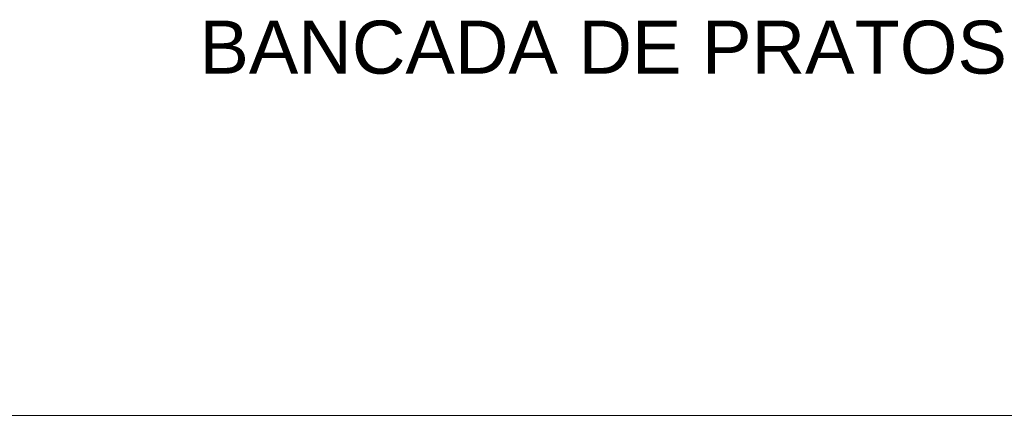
# Model space of a CAD drawing. Extents: x -1871171.1 to -1871111.3, y 2848215.5 to 2848272.6.
# Tile 46 of 96: x -1871139.307 to -1871137.22, y 2848235.253 to 2848236.092. Entities that reach past the tile are written whole.
import ezdxf

# ---------------------------------------------------------------- set-up
doc = ezdxf.new("R2010")
doc.units = 0
doc.header["$MEASUREMENT"] = 0
doc.layers.add('6075-BSE-ARQ-TERR$0$K-BSE-ARQ-LAY', color=252, linetype='CONTINUOUS', lineweight=5)
doc.layers.add('6075-BSE-ARQ-TERR$0$K-BSE-ARQ-TXT', color=254, linetype='CONTINUOUS', lineweight=5)
doc.layers.add('K-NV2-ARQ-TXT-GER', color=1, linetype='CONTINUOUS')
doc.styles.add('6075-BSE-ARQ-TERR$0$Standard', font='arial.ttf')

# ---------------------------------------------------------------- blocks, each defined once
blk = doc.blocks.new('6075-BSE-ARQ-TERR')
at = {"layer": '6075-BSE-ARQ-TERR$0$K-BSE-ARQ-LAY'}
blk.add_line((32.2403, -36.3299), (21.743, -36.3299), dxfattribs=at)
at = {"layer": '6075-BSE-ARQ-TERR$0$K-BSE-ARQ-TXT', "insert": (27.0797, -35.4922), "char_height": 0.1125, "width": 1.9332, "attachment_point": 1, "line_spacing_factor": 0.984117, "style": '6075-BSE-ARQ-TERR$0$Standard'}
blk.add_mtext('BANCADA DE PRATOS', dxfattribs=at)

msp = doc.modelspace()

# ---------------------------------------------------------------- block references
at = {"layer": 'K-NV2-ARQ-TXT-GER', "color": 31, "lineweight": -3, "true_color": 0xffbf80}
msp.add_blockref('6075-BSE-ARQ-TERR', (-1871166.006, 2848271.5826), dxfattribs=at)

doc.saveas('drawing.dxf')
